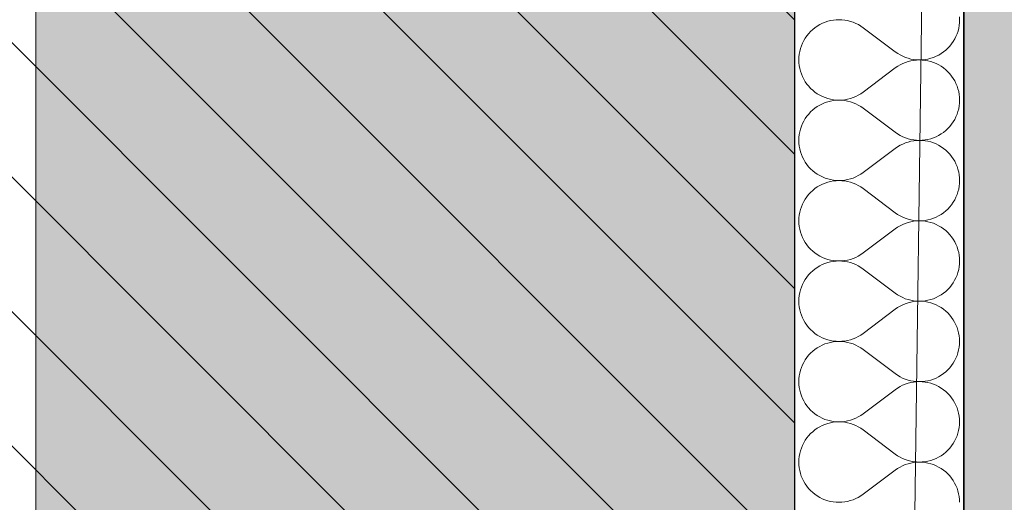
# Model space of a CAD drawing. Header units: millimetres. Extents: x -40276 to 214973, y -147941 to 35228.
# Tile 179 of 256: x -1057 to -124, y 3238 to 3695. Entities that reach past the tile are written whole.
import ezdxf

# ---------------------------------------------------------------- set-up
doc = ezdxf.new("R2010")
doc.units = ezdxf.units.MM
doc.header["$MEASUREMENT"] = 0
doc.linetypes.add('Wipeout_Contour', pattern=[1000, 0, -1000])
for name, color, linetype in [('1._POHLED ZÁPADNÍ_2_0_plochy', 7, 'Continuous'), ('1._POHLED ZÁPADNÍ_2_2D prvky - obecné', 7, 'Continuous'), ('1._POHLED ZÁPADNÍ_2_akustické prvky', 7, 'Continuous'), ('1._POHLED ZÁPADNÍ_2_BT_ortho', 7, 'Continuous'), ('1._POHLED ZÁPADNÍ_2_Nové_Konstrukce - nosné', 7, 'Continuous'), ('1._POHLED ZÁPADNÍ_2_Nové_Výplně – Řezové', 7, 'Continuous'), ('1._POHLED ZÁPADNÍ_2_Situace - terén', 7, 'Continuous')]:
    doc.layers.add(name, color=color, linetype=linetype)

# ---------------------------------------------------------------- blocks, each defined once
blk = doc.blocks.new('*X13', base_point=(-42174.69, -26223.67))
at = {"layer": '1._POHLED ZÁPADNÍ_2_Nové_Výplně – Řezové', "color": 21, "linetype": 'Continuous', "lineweight": 20, "true_color": 0xffaaaa}
for p, q in [((-165.99, 3695.26), (-166.08, 3697.98)), ((-303.09, 3687.69), (-305.21, 3685.98)), ((-300.86, 3689.24), (-303.09, 3687.69)), ((-298.52, 3690.63), (-300.86, 3689.24)), ((-296.08, 3691.84), (-298.52, 3690.63)), ((-293.57, 3692.88), (-296.08, 3691.84)), ((-290.99, 3693.74), (-293.57, 3692.88)), ((-288.35, 3694.41), (-290.99, 3693.74)), ((-285.67, 3694.89), (-288.35, 3694.41)), ((-282.97, 3695.18), (-285.67, 3694.89)), ((-280.25, 3695.28), (-282.97, 3695.18)), ((-277.53, 3695.18), (-280.25, 3695.28)), ((-274.83, 3694.88), (-277.53, 3695.18)), ((-272.15, 3694.4), (-274.83, 3694.88)), ((-269.51, 3693.72), (-272.15, 3694.4)), ((-266.93, 3692.86), (-269.51, 3693.72)), ((-264.42, 3691.82), (-266.93, 3692.86)), ((-261.99, 3690.6), (-264.42, 3691.82)), ((-259.65, 3689.21), (-261.99, 3690.6)), ((-257.42, 3687.66), (-259.65, 3689.21)), ((-226.94, 3664.79), (-257.42, 3687.66)), ((-167.53, 3684.52), (-166.86, 3687.16)), ((-166.86, 3687.16), (-166.38, 3689.84)), ((-166.38, 3689.84), (-166.09, 3692.54)), ((-166.09, 3692.54), (-165.99, 3695.26)), ((-312.32, 3677.79), (-313.71, 3675.45)), ((-310.77, 3680.02), (-312.32, 3677.79)), ((-309.06, 3682.14), (-310.77, 3680.02)), ((-307.2, 3684.13), (-309.06, 3682.14)), ((-305.21, 3685.98), (-307.2, 3684.13)), ((-172.04, 3674.66), (-170.65, 3677)), ((-170.65, 3677), (-169.44, 3679.43)), ((-169.44, 3679.43), (-168.39, 3681.94)), ((-168.39, 3681.94), (-167.53, 3684.52)), ((-316.83, 3667.92), (-317.5, 3665.29)), ((-315.97, 3670.51), (-316.83, 3667.92)), ((-314.93, 3673.02), (-315.97, 3670.51)), ((-313.71, 3675.45), (-314.93, 3673.02)), ((-179.15, 3666.46), (-177.16, 3668.32)), ((-177.16, 3668.32), (-175.3, 3670.31)), ((-175.3, 3670.31), (-173.6, 3672.42)), ((-173.6, 3672.42), (-172.04, 3674.66)), ((-318.28, 3659.91), (-318.37, 3657.19)), ((-317.99, 3662.61), (-318.28, 3659.91)), ((-317.5, 3665.29), (-317.99, 3662.61)), ((-226.94, 3664.79), (-224.71, 3663.24)), ((-224.71, 3663.24), (-222.37, 3661.85)), ((-222.37, 3661.85), (-219.94, 3660.63)), ((-219.94, 3660.63), (-217.43, 3659.59)), ((-217.43, 3659.59), (-214.85, 3658.72)), ((-214.85, 3658.72), (-212.21, 3658.05)), ((-196.01, 3658.04), (-193.37, 3658.71)), ((-193.37, 3658.71), (-190.79, 3659.56)), ((-190.79, 3659.56), (-188.28, 3660.6)), ((-188.28, 3660.6), (-185.85, 3661.82)), ((-185.85, 3661.82), (-183.5, 3663.21)), ((-183.5, 3663.21), (-181.27, 3664.76)), ((-181.27, 3664.76), (-179.15, 3666.46)), ((-318.37, 3657.19), (-318.28, 3654.47)), ((-318.28, 3654.47), (-317.99, 3651.76)), ((-317.99, 3651.76), (-317.5, 3649.09)), ((-317.5, 3649.09), (-316.83, 3646.45)), ((-226.95, 3649.56), (-257.43, 3626.7)), ((-224.71, 3651.11), (-226.95, 3649.56)), ((-222.37, 3652.5), (-224.71, 3651.11)), ((-219.94, 3653.72), (-222.37, 3652.5)), ((-217.43, 3654.76), (-219.94, 3653.72)), ((-214.85, 3655.62), (-217.43, 3654.76)), ((-212.21, 3656.3), (-214.85, 3655.62)), ((-212.21, 3658.05), (-209.54, 3657.56)), ((-209.54, 3656.78), (-212.21, 3656.3)), ((-209.54, 3657.56), (-206.83, 3657.27)), ((-206.83, 3657.07), (-209.54, 3656.78)), ((-206.83, 3657.27), (-204.11, 3657.17)), ((-204.11, 3657.17), (-206.83, 3657.07)), ((-204.11, 3657.17), (-201.39, 3657.27)), ((-201.39, 3657.08), (-204.11, 3657.17)), ((-201.39, 3657.27), (-198.69, 3657.56)), ((-198.69, 3656.79), (-201.39, 3657.08)), ((-198.69, 3657.56), (-196.01, 3658.04)), ((-196.01, 3656.3), (-198.69, 3656.79)), ((-193.38, 3655.63), (-196.01, 3656.3)), ((-190.79, 3654.77), (-193.38, 3655.63)), ((-188.28, 3653.73), (-190.79, 3654.77)), ((-185.85, 3652.52), (-188.28, 3653.73)), ((-183.51, 3651.13), (-185.85, 3652.52)), ((-181.27, 3649.58), (-183.51, 3651.13)), ((-179.15, 3647.87), (-181.27, 3649.58)), ((-316.83, 3646.45), (-315.97, 3643.87)), ((-315.97, 3643.87), (-314.93, 3641.36)), ((-314.93, 3641.36), (-313.71, 3638.92)), ((-177.16, 3646.02), (-179.15, 3647.87)), ((-175.31, 3644.03), (-177.16, 3646.02)), ((-173.6, 3641.91), (-175.31, 3644.03)), ((-172.05, 3639.67), (-173.6, 3641.91)), ((-170.66, 3637.34), (-172.05, 3639.67)), ((-313.71, 3638.92), (-312.32, 3636.58)), ((-312.32, 3636.58), (-310.77, 3634.35)), ((-310.77, 3634.35), (-309.07, 3632.23)), ((-309.07, 3632.23), (-307.21, 3630.24)), ((-169.44, 3634.9), (-170.66, 3637.34)), ((-168.4, 3632.39), (-169.44, 3634.9)), ((-167.54, 3629.81), (-168.4, 3632.39)), ((-307.21, 3630.24), (-305.22, 3628.39)), ((-305.22, 3628.39), (-303.1, 3626.68)), ((-303.1, 3626.68), (-300.87, 3625.13)), ((-300.87, 3625.13), (-298.53, 3623.74)), ((-298.53, 3623.74), (-296.09, 3622.52)), ((-296.09, 3622.52), (-293.58, 3621.48)), ((-293.58, 3621.48), (-291, 3620.63)), ((-269.52, 3620.64), (-266.94, 3621.5)), ((-266.94, 3621.5), (-264.43, 3622.54)), ((-264.43, 3622.54), (-262, 3623.76)), ((-262, 3623.76), (-259.66, 3625.15)), ((-259.66, 3625.15), (-257.43, 3626.7)), ((-166.87, 3627.17), (-167.54, 3629.81)), ((-166.39, 3624.49), (-166.87, 3627.17)), ((-166.1, 3621.79), (-166.39, 3624.49)), ((-166, 3619.07), (-166.1, 3621.79)), ((-300.87, 3613.05), (-303.1, 3611.5)), ((-298.53, 3614.44), (-300.87, 3613.05)), ((-296.09, 3615.65), (-298.53, 3614.44)), ((-293.58, 3616.69), (-296.09, 3615.65)), ((-291, 3617.55), (-293.58, 3616.69)), ((-291, 3620.63), (-288.36, 3619.95)), ((-288.36, 3618.22), (-291, 3617.55)), ((-288.36, 3619.95), (-285.68, 3619.47)), ((-285.68, 3618.7), (-288.36, 3618.22)), ((-285.68, 3619.47), (-282.98, 3619.18)), ((-282.98, 3618.99), (-285.68, 3618.7)), ((-282.98, 3619.18), (-280.26, 3619.09)), ((-280.26, 3619.09), (-282.98, 3618.99)), ((-280.26, 3619.09), (-277.54, 3619.19)), ((-277.54, 3618.99), (-280.26, 3619.09)), ((-277.54, 3619.19), (-274.84, 3619.48)), ((-274.84, 3618.69), (-277.54, 3618.99)), ((-274.84, 3619.48), (-272.16, 3619.96)), ((-272.16, 3618.21), (-274.84, 3618.69)), ((-272.16, 3619.96), (-269.52, 3620.64)), ((-269.52, 3617.53), (-272.16, 3618.21)), ((-266.94, 3616.67), (-269.52, 3617.53)), ((-264.43, 3615.63), (-266.94, 3616.67)), ((-262, 3614.41), (-264.43, 3615.63)), ((-259.66, 3613.02), (-262, 3614.41)), ((-257.43, 3611.46), (-259.66, 3613.02)), ((-166.87, 3610.97), (-166.39, 3613.65)), ((-166.39, 3613.65), (-166.1, 3616.35)), ((-166.1, 3616.35), (-166, 3619.07)), ((-310.78, 3603.83), (-312.33, 3601.6)), ((-309.07, 3605.95), (-310.78, 3603.83)), ((-307.21, 3607.94), (-309.07, 3605.95)), ((-305.22, 3609.79), (-307.21, 3607.94)), ((-303.1, 3611.5), (-305.22, 3609.79)), ((-226.96, 3588.6), (-257.43, 3611.46)), ((-170.66, 3600.81), (-169.45, 3603.24)), ((-169.45, 3603.24), (-168.4, 3605.75)), ((-168.4, 3605.75), (-167.54, 3608.33)), ((-167.54, 3608.33), (-166.87, 3610.97)), ((-315.98, 3594.31), (-316.84, 3591.73)), ((-314.94, 3596.83), (-315.98, 3594.31)), ((-313.72, 3599.26), (-314.94, 3596.83)), ((-312.33, 3601.6), (-313.72, 3599.26)), ((-177.17, 3592.13), (-175.31, 3594.12)), ((-175.31, 3594.12), (-173.61, 3596.23)), ((-173.61, 3596.23), (-172.05, 3598.47)), ((-172.05, 3598.47), (-170.66, 3600.81)), ((-318.29, 3583.72), (-318.38, 3581)), ((-318, 3586.42), (-318.29, 3583.72)), ((-317.51, 3589.1), (-318, 3586.42)), ((-316.84, 3591.73), (-317.51, 3589.1)), ((-226.96, 3588.6), (-224.72, 3587.05)), ((-224.72, 3587.05), (-222.38, 3585.66)), ((-222.38, 3585.66), (-219.95, 3584.44)), ((-219.95, 3584.44), (-217.44, 3583.4)), ((-190.8, 3583.37), (-188.29, 3584.41)), ((-188.29, 3584.41), (-185.86, 3585.63)), ((-185.86, 3585.63), (-183.52, 3587.02)), ((-183.52, 3587.02), (-181.28, 3588.57)), ((-181.28, 3588.57), (-179.16, 3590.27)), ((-179.16, 3590.27), (-177.17, 3592.13)), ((-318.38, 3581), (-318.29, 3578.28)), ((-318.29, 3578.28), (-318, 3575.57)), ((-318, 3575.57), (-317.51, 3572.9)), ((-224.72, 3574.92), (-226.96, 3573.37)), ((-222.39, 3576.31), (-224.72, 3574.92)), ((-219.95, 3577.53), (-222.39, 3576.31)), ((-217.44, 3578.57), (-219.95, 3577.53)), ((-217.44, 3583.4), (-214.86, 3582.53)), ((-214.86, 3579.43), (-217.44, 3578.57)), ((-214.86, 3582.53), (-212.22, 3581.86)), ((-212.22, 3580.11), (-214.86, 3579.43)), ((-212.22, 3581.86), (-209.55, 3581.37)), ((-209.55, 3580.59), (-212.22, 3580.11)), ((-209.55, 3581.37), (-206.84, 3581.08)), ((-206.84, 3580.88), (-209.55, 3580.59)), ((-206.84, 3581.08), (-204.12, 3580.98)), ((-204.12, 3580.98), (-206.84, 3580.88)), ((-204.12, 3580.98), (-201.4, 3581.08)), ((-201.4, 3580.89), (-204.12, 3580.98)), ((-201.4, 3581.08), (-198.7, 3581.36)), ((-198.7, 3580.6), (-201.4, 3580.89)), ((-198.7, 3581.36), (-196.02, 3581.85)), ((-196.02, 3580.11), (-198.7, 3580.6)), ((-196.02, 3581.85), (-193.39, 3582.52)), ((-193.39, 3579.44), (-196.02, 3580.11)), ((-193.39, 3582.52), (-190.8, 3583.37)), ((-190.8, 3578.58), (-193.39, 3579.44)), ((-188.29, 3577.54), (-190.8, 3578.58)), ((-185.86, 3576.33), (-188.29, 3577.54)), ((-183.52, 3574.94), (-185.86, 3576.33)), ((-181.28, 3573.39), (-183.52, 3574.94)), ((-317.51, 3572.9), (-316.84, 3570.26)), ((-316.84, 3570.26), (-315.98, 3567.68)), ((-315.98, 3567.68), (-314.94, 3565.17)), ((-314.94, 3565.17), (-313.72, 3562.73)), ((-226.96, 3573.37), (-257.44, 3550.51)), ((-179.16, 3571.68), (-181.28, 3573.39)), ((-177.17, 3569.83), (-179.16, 3571.68)), ((-175.32, 3567.84), (-177.17, 3569.83)), ((-173.61, 3565.72), (-175.32, 3567.84)), ((-172.06, 3563.48), (-173.61, 3565.72)), ((-313.72, 3562.73), (-312.34, 3560.39)), ((-312.34, 3560.39), (-310.78, 3558.16)), ((-310.78, 3558.16), (-309.08, 3556.04)), ((-309.08, 3556.04), (-307.22, 3554.05)), ((-170.67, 3561.14), (-172.06, 3563.48)), ((-169.45, 3558.71), (-170.67, 3561.14)), ((-168.41, 3556.2), (-169.45, 3558.71)), ((-167.55, 3553.62), (-168.41, 3556.2)), ((-307.22, 3554.05), (-305.23, 3552.2)), ((-305.23, 3552.2), (-303.11, 3550.49)), ((-303.11, 3550.49), (-300.88, 3548.94)), ((-300.88, 3548.94), (-298.54, 3547.55)), ((-298.54, 3547.55), (-296.1, 3546.33)), ((-296.1, 3546.33), (-293.59, 3545.29)), ((-266.95, 3545.31), (-264.44, 3546.35)), ((-264.44, 3546.35), (-262.01, 3547.57)), ((-262.01, 3547.57), (-259.67, 3548.96)), ((-259.67, 3548.96), (-257.44, 3550.51)), ((-166.88, 3550.98), (-167.55, 3553.62)), ((-166.4, 3548.3), (-166.88, 3550.98)), ((-166.11, 3545.6), (-166.4, 3548.3)), ((-298.54, 3538.25), (-300.88, 3536.86)), ((-296.1, 3539.46), (-298.54, 3538.25)), ((-293.59, 3540.5), (-296.1, 3539.46)), ((-293.59, 3545.29), (-291.01, 3544.44)), ((-291.01, 3541.36), (-293.59, 3540.5)), ((-291.01, 3544.44), (-288.37, 3543.76)), ((-288.37, 3542.03), (-291.01, 3541.36)), ((-288.37, 3543.76), (-285.69, 3543.28)), ((-285.69, 3542.51), (-288.37, 3542.03)), ((-285.69, 3543.28), (-282.99, 3542.99)), ((-282.99, 3542.8), (-285.69, 3542.51)), ((-282.99, 3542.99), (-280.27, 3542.9)), ((-280.27, 3542.9), (-282.99, 3542.8)), ((-280.27, 3542.9), (-277.55, 3542.99)), ((-277.55, 3542.8), (-280.27, 3542.9)), ((-277.55, 3542.99), (-274.85, 3543.29)), ((-274.85, 3542.5), (-277.55, 3542.8)), ((-274.85, 3543.29), (-272.17, 3543.77)), ((-272.17, 3542.02), (-274.85, 3542.5)), ((-272.17, 3543.77), (-269.53, 3544.45)), ((-269.53, 3541.34), (-272.17, 3542.02)), ((-269.53, 3544.45), (-266.95, 3545.31)), ((-266.95, 3540.48), (-269.53, 3541.34)), ((-264.44, 3539.44), (-266.95, 3540.48)), ((-262.01, 3538.22), (-264.44, 3539.44)), ((-259.67, 3536.83), (-262.01, 3538.22)), ((-166.88, 3534.78), (-166.4, 3537.46)), ((-166.4, 3537.46), (-166.11, 3540.16)), ((-166.01, 3542.88), (-166.11, 3545.6)), ((-166.11, 3540.16), (-166.01, 3542.88)), ((-309.08, 3529.76), (-310.79, 3527.64)), ((-307.23, 3531.75), (-309.08, 3529.76)), ((-305.23, 3533.6), (-307.23, 3531.75)), ((-303.11, 3535.31), (-305.23, 3533.6)), ((-300.88, 3536.86), (-303.11, 3535.31)), ((-257.44, 3535.27), (-259.67, 3536.83)), ((-226.97, 3512.41), (-257.44, 3535.27)), ((-169.46, 3527.05), (-168.41, 3529.56)), ((-168.41, 3529.56), (-167.56, 3532.14)), ((-167.56, 3532.14), (-166.88, 3534.78)), ((-314.95, 3520.64), (-315.99, 3518.12)), ((-313.73, 3523.07), (-314.95, 3520.64)), ((-312.34, 3525.41), (-313.73, 3523.07)), ((-310.79, 3527.64), (-312.34, 3525.41)), ((-175.32, 3517.93), (-173.62, 3520.04)), ((-173.62, 3520.04), (-172.06, 3522.28)), ((-172.06, 3522.28), (-170.68, 3524.62)), ((-170.68, 3524.62), (-169.46, 3527.05)), ((-318.01, 3510.23), (-318.3, 3507.53)), ((-317.52, 3512.91), (-318.01, 3510.23)), ((-316.85, 3515.54), (-317.52, 3512.91)), ((-315.99, 3518.12), (-316.85, 3515.54)), ((-226.97, 3512.41), (-224.73, 3510.86)), ((-224.73, 3510.86), (-222.39, 3509.47)), ((-222.39, 3509.47), (-219.96, 3508.25)), ((-188.3, 3508.22), (-185.87, 3509.44)), ((-185.87, 3509.44), (-183.53, 3510.83)), ((-183.53, 3510.83), (-181.29, 3512.38)), ((-181.29, 3512.38), (-179.17, 3514.08)), ((-179.17, 3514.08), (-177.18, 3515.94)), ((-177.18, 3515.94), (-175.32, 3517.93)), ((-318.3, 3507.53), (-318.4, 3504.81)), ((-318.4, 3504.81), (-318.3, 3502.09)), ((-318.3, 3502.09), (-318.01, 3499.38)), ((-222.4, 3500.12), (-224.73, 3498.73)), ((-219.96, 3501.34), (-222.4, 3500.12)), ((-219.96, 3508.25), (-217.45, 3507.2)), ((-217.45, 3502.38), (-219.96, 3501.34)), ((-217.45, 3507.2), (-214.87, 3506.34)), ((-214.87, 3503.24), (-217.45, 3502.38)), ((-214.87, 3506.34), (-212.23, 3505.67)), ((-212.23, 3503.92), (-214.87, 3503.24)), ((-212.23, 3505.67), (-209.56, 3505.18)), ((-209.56, 3504.4), (-212.23, 3503.92)), ((-209.56, 3505.18), (-206.85, 3504.89)), ((-206.85, 3504.69), (-209.56, 3504.4)), ((-206.85, 3504.89), (-204.13, 3504.79)), ((-204.13, 3504.79), (-206.85, 3504.69)), ((-204.13, 3504.79), (-201.42, 3504.89)), ((-201.42, 3504.69), (-204.13, 3504.79)), ((-201.42, 3504.89), (-198.71, 3505.17)), ((-198.71, 3504.41), (-201.42, 3504.69)), ((-198.71, 3505.17), (-196.03, 3505.66)), ((-196.03, 3503.92), (-198.71, 3504.41)), ((-196.03, 3505.66), (-193.4, 3506.33)), ((-193.4, 3503.25), (-196.03, 3503.92)), ((-193.4, 3506.33), (-190.81, 3507.18)), ((-190.81, 3502.39), (-193.4, 3503.25)), ((-190.81, 3507.18), (-188.3, 3508.22)), ((-188.3, 3501.35), (-190.81, 3502.39)), ((-185.87, 3500.14), (-188.3, 3501.35)), ((-183.53, 3498.75), (-185.87, 3500.14)), ((-318.01, 3499.38), (-317.53, 3496.71)), ((-317.53, 3496.71), (-316.85, 3494.07)), ((-316.85, 3494.07), (-315.99, 3491.49)), ((-315.99, 3491.49), (-314.95, 3488.97)), ((-226.97, 3497.17), (-257.45, 3474.32)), ((-224.73, 3498.73), (-226.97, 3497.17)), ((-181.29, 3497.2), (-183.53, 3498.75)), ((-179.17, 3495.49), (-181.29, 3497.2)), ((-177.18, 3493.64), (-179.17, 3495.49)), ((-175.33, 3491.65), (-177.18, 3493.64)), ((-173.62, 3489.53), (-175.33, 3491.65)), ((-314.95, 3488.97), (-313.73, 3486.54)), ((-313.73, 3486.54), (-312.35, 3484.2)), ((-312.35, 3484.2), (-310.79, 3481.97)), ((-310.79, 3481.97), (-309.09, 3479.85)), ((-172.07, 3487.29), (-173.62, 3489.53)), ((-170.68, 3484.95), (-172.07, 3487.29)), ((-169.46, 3482.52), (-170.68, 3484.95)), ((-168.42, 3480.01), (-169.46, 3482.52)), ((-309.09, 3479.85), (-307.23, 3477.86)), ((-307.23, 3477.86), (-305.24, 3476.01)), ((-305.24, 3476.01), (-303.12, 3474.3)), ((-303.12, 3474.3), (-300.89, 3472.75)), ((-300.89, 3472.75), (-298.55, 3471.36)), ((-262.02, 3471.38), (-259.68, 3472.77)), ((-259.68, 3472.77), (-257.45, 3474.32)), ((-167.56, 3477.43), (-168.42, 3480.01)), ((-166.89, 3474.79), (-167.56, 3477.43)), ((-166.41, 3472.11), (-166.89, 3474.79)), ((-166.12, 3469.41), (-166.41, 3472.11)), ((-298.55, 3471.36), (-296.11, 3470.14)), ((-296.12, 3463.27), (-298.55, 3462.06)), ((-293.6, 3464.31), (-296.12, 3463.27)), ((-296.11, 3470.14), (-293.6, 3469.1)), ((-293.6, 3469.1), (-291.02, 3468.24)), ((-291.02, 3465.17), (-293.6, 3464.31)), ((-291.02, 3468.24), (-288.38, 3467.57)), ((-288.38, 3465.84), (-291.02, 3465.17)), ((-288.38, 3467.57), (-285.71, 3467.09)), ((-285.71, 3466.32), (-288.38, 3465.84)), ((-285.71, 3467.09), (-283, 3466.8)), ((-283, 3466.61), (-285.71, 3466.32)), ((-283, 3466.8), (-280.28, 3466.71)), ((-280.28, 3466.71), (-283, 3466.61)), ((-280.28, 3466.71), (-277.56, 3466.8)), ((-277.56, 3466.61), (-280.28, 3466.71)), ((-277.56, 3466.8), (-274.86, 3467.1)), ((-274.86, 3466.31), (-277.56, 3466.61)), ((-274.86, 3467.1), (-272.18, 3467.58)), ((-272.18, 3465.83), (-274.86, 3466.31)), ((-272.18, 3467.58), (-269.55, 3468.26)), ((-269.55, 3465.15), (-272.18, 3465.83)), ((-269.55, 3468.26), (-266.96, 3469.12)), ((-266.96, 3464.29), (-269.55, 3465.15)), ((-266.96, 3469.12), (-264.45, 3470.16)), ((-264.45, 3463.25), (-266.96, 3464.29)), ((-264.45, 3470.16), (-262.02, 3471.38)), ((-262.02, 3462.03), (-264.45, 3463.25)), ((-166.41, 3461.27), (-166.12, 3463.97)), ((-166.02, 3466.69), (-166.12, 3469.41)), ((-166.12, 3463.97), (-166.02, 3466.69)), ((-309.09, 3453.57), (-310.8, 3451.45)), ((-307.24, 3455.56), (-309.09, 3453.57)), ((-305.24, 3457.41), (-307.24, 3455.56)), ((-303.12, 3459.12), (-305.24, 3457.41)), ((-300.89, 3460.67), (-303.12, 3459.12)), ((-298.55, 3462.06), (-300.89, 3460.67)), ((-259.68, 3460.64), (-262.02, 3462.03)), ((-257.45, 3459.08), (-259.68, 3460.64)), ((-226.98, 3436.22), (-257.45, 3459.08)), ((-169.47, 3450.86), (-168.43, 3453.37)), ((-168.43, 3453.37), (-167.57, 3455.95)), ((-167.57, 3455.95), (-166.89, 3458.59)), ((-166.89, 3458.59), (-166.41, 3461.27)), ((-314.96, 3444.45), (-316, 3441.93)), ((-313.74, 3446.88), (-314.96, 3444.45)), ((-312.35, 3449.22), (-313.74, 3446.88)), ((-310.8, 3451.45), (-312.35, 3449.22)), ((-175.34, 3441.74), (-173.63, 3443.85)), ((-173.63, 3443.85), (-172.08, 3446.09)), ((-172.08, 3446.09), (-170.69, 3448.43)), ((-170.69, 3448.43), (-169.47, 3450.86)), ((-317.53, 3436.72), (-318.02, 3434.04)), ((-316.86, 3439.35), (-317.53, 3436.72)), ((-316, 3441.93), (-316.86, 3439.35)), ((-226.98, 3436.22), (-224.74, 3434.67)), ((-224.74, 3434.67), (-222.41, 3433.28)), ((-185.88, 3433.25), (-183.54, 3434.64)), ((-183.54, 3434.64), (-181.3, 3436.19)), ((-181.3, 3436.19), (-179.18, 3437.89)), ((-179.18, 3437.89), (-177.19, 3439.75)), ((-177.19, 3439.75), (-175.34, 3441.74)), ((-318.31, 3431.33), (-318.41, 3428.62)), ((-318.41, 3428.62), (-318.31, 3425.9)), ((-318.02, 3434.04), (-318.31, 3431.33)), ((-318.31, 3425.9), (-318.02, 3423.19)), ((-222.41, 3433.28), (-219.97, 3432.06)), ((-219.97, 3425.15), (-222.41, 3423.93)), ((-219.97, 3432.06), (-217.46, 3431.01)), ((-217.46, 3426.19), (-219.97, 3425.15)), ((-217.46, 3431.01), (-214.88, 3430.15)), ((-214.88, 3427.05), (-217.46, 3426.19)), ((-214.88, 3430.15), (-212.25, 3429.48)), ((-212.25, 3427.72), (-214.88, 3427.05)), ((-212.25, 3429.48), (-209.57, 3428.99)), ((-209.57, 3428.21), (-212.25, 3427.72)), ((-209.57, 3428.99), (-206.86, 3428.7)), ((-206.86, 3428.5), (-209.57, 3428.21)), ((-206.86, 3428.7), (-204.14, 3428.6)), ((-204.14, 3428.6), (-206.86, 3428.5)), ((-204.14, 3428.6), (-201.43, 3428.69)), ((-201.43, 3428.5), (-204.14, 3428.6)), ((-201.43, 3428.69), (-198.72, 3428.98)), ((-198.72, 3428.21), (-201.43, 3428.5)), ((-198.72, 3428.98), (-196.04, 3429.46)), ((-196.04, 3427.73), (-198.72, 3428.21)), ((-196.04, 3429.46), (-193.41, 3430.14)), ((-193.41, 3427.06), (-196.04, 3427.73)), ((-193.41, 3430.14), (-190.82, 3430.99)), ((-190.83, 3426.2), (-193.41, 3427.06)), ((-188.31, 3425.16), (-190.83, 3426.2)), ((-190.82, 3430.99), (-188.31, 3432.03)), ((-188.31, 3432.03), (-185.88, 3433.25)), ((-185.88, 3423.95), (-188.31, 3425.16)), ((-318.02, 3423.19), (-317.54, 3420.51)), ((-317.54, 3420.51), (-316.86, 3417.88)), ((-316.86, 3417.88), (-316, 3415.3)), ((-226.98, 3420.98), (-257.46, 3398.13)), ((-224.75, 3422.54), (-226.98, 3420.98)), ((-222.41, 3423.93), (-224.75, 3422.54)), ((-183.54, 3422.56), (-185.88, 3423.95)), ((-181.3, 3421.01), (-183.54, 3422.56)), ((-179.18, 3419.3), (-181.3, 3421.01)), ((-177.19, 3417.45), (-179.18, 3419.3)), ((-175.34, 3415.46), (-177.19, 3417.45)), ((-316, 3415.3), (-314.96, 3412.78)), ((-314.96, 3412.78), (-313.75, 3410.35)), ((-313.75, 3410.35), (-312.36, 3408.01)), ((-312.36, 3408.01), (-310.8, 3405.78)), ((-173.63, 3413.34), (-175.34, 3415.46)), ((-172.08, 3411.1), (-173.63, 3413.34)), ((-170.69, 3408.76), (-172.08, 3411.1)), ((-169.47, 3406.33), (-170.69, 3408.76)), ((-168.43, 3403.82), (-169.47, 3406.33)), ((-310.8, 3405.78), (-309.1, 3403.66)), ((-309.1, 3403.66), (-307.24, 3401.67)), ((-307.24, 3401.67), (-305.25, 3399.81)), ((-305.25, 3399.81), (-303.13, 3398.11)), ((-303.13, 3398.11), (-300.9, 3396.56)), ((-259.69, 3396.58), (-257.46, 3398.13)), ((-167.57, 3401.24), (-168.43, 3403.82)), ((-166.9, 3398.6), (-167.57, 3401.24)), ((-166.42, 3395.92), (-166.9, 3398.6)), ((-300.9, 3396.56), (-298.56, 3395.17)), ((-298.56, 3395.17), (-296.12, 3393.95)), ((-293.61, 3388.12), (-296.13, 3387.08)), ((-296.12, 3393.95), (-293.61, 3392.91)), ((-293.61, 3392.91), (-291.03, 3392.05)), ((-291.03, 3388.98), (-293.61, 3388.12)), ((-291.03, 3392.05), (-288.39, 3391.38)), ((-288.39, 3389.65), (-291.03, 3388.98)), ((-288.39, 3391.38), (-285.72, 3390.9)), ((-285.72, 3390.13), (-288.39, 3389.65)), ((-285.72, 3390.9), (-283.01, 3390.61)), ((-283.01, 3390.42), (-285.72, 3390.13)), ((-283.01, 3390.61), (-280.29, 3390.52)), ((-280.29, 3390.52), (-283.01, 3390.42)), ((-280.29, 3390.52), (-277.57, 3390.61)), ((-277.57, 3390.42), (-280.29, 3390.52)), ((-277.57, 3390.61), (-274.87, 3390.91)), ((-274.87, 3390.12), (-277.57, 3390.42)), ((-274.87, 3390.91), (-272.19, 3391.39)), ((-272.19, 3389.64), (-274.87, 3390.12)), ((-272.19, 3391.39), (-269.56, 3392.07)), ((-269.56, 3388.96), (-272.19, 3389.64)), ((-269.56, 3392.07), (-266.97, 3392.93)), ((-266.98, 3388.1), (-269.56, 3388.96)), ((-264.46, 3387.06), (-266.98, 3388.1)), ((-266.97, 3392.93), (-264.46, 3393.97)), ((-264.46, 3393.97), (-262.03, 3395.19)), ((-262.03, 3395.19), (-259.69, 3396.58)), ((-166.13, 3393.22), (-166.42, 3395.92)), ((-166.42, 3385.08), (-166.13, 3387.78)), ((-166.03, 3390.5), (-166.13, 3393.22)), ((-166.13, 3387.78), (-166.03, 3390.5)), ((-307.25, 3379.37), (-309.1, 3377.38)), ((-305.25, 3381.22), (-307.25, 3379.37)), ((-303.14, 3382.93), (-305.25, 3381.22)), ((-300.9, 3384.48), (-303.14, 3382.93)), ((-298.56, 3385.87), (-300.9, 3384.48)), ((-296.13, 3387.08), (-298.56, 3385.87)), ((-262.03, 3385.84), (-264.46, 3387.06)), ((-259.69, 3384.45), (-262.03, 3385.84)), ((-257.46, 3382.89), (-259.69, 3384.45)), ((-226.99, 3360.03), (-257.46, 3382.89)), ((-168.44, 3377.18), (-167.58, 3379.76)), ((-167.58, 3379.76), (-166.9, 3382.4)), ((-166.9, 3382.4), (-166.42, 3385.08)), ((-313.75, 3370.69), (-314.97, 3368.26)), ((-312.36, 3373.03), (-313.75, 3370.69)), ((-310.81, 3375.26), (-312.36, 3373.03)), ((-309.1, 3377.38), (-310.81, 3375.26)), ((-173.64, 3367.66), (-172.09, 3369.9)), ((-172.09, 3369.9), (-170.7, 3372.24)), ((-170.7, 3372.24), (-169.48, 3374.67)), ((-169.48, 3374.67), (-168.44, 3377.18)), ((-317.54, 3360.53), (-318.03, 3357.85)), ((-316.87, 3363.16), (-317.54, 3360.53)), ((-316.01, 3365.74), (-316.87, 3363.16)), ((-314.97, 3368.26), (-316.01, 3365.74)), ((-226.99, 3360.03), (-224.75, 3358.48)), ((-183.55, 3358.45), (-181.31, 3360)), ((-181.31, 3360), (-179.19, 3361.7)), ((-179.19, 3361.7), (-177.2, 3363.55)), ((-177.2, 3363.55), (-175.35, 3365.55)), ((-175.35, 3365.55), (-173.64, 3367.66)), ((-318.32, 3355.14), (-318.42, 3352.43)), ((-318.42, 3352.43), (-318.32, 3349.71)), ((-318.03, 3357.85), (-318.32, 3355.14)), ((-224.75, 3358.48), (-222.42, 3357.09)), ((-222.42, 3357.09), (-219.98, 3355.87)), ((-219.98, 3355.87), (-217.47, 3354.82)), ((-217.47, 3354.82), (-214.89, 3353.96)), ((-214.89, 3350.86), (-217.47, 3350)), ((-214.89, 3353.96), (-212.26, 3353.29)), ((-212.26, 3351.53), (-214.89, 3350.86)), ((-212.26, 3353.29), (-209.58, 3352.8)), ((-209.58, 3352.02), (-212.26, 3351.53)), ((-209.58, 3352.8), (-206.87, 3352.51)), ((-206.87, 3352.31), (-209.58, 3352.02)), ((-206.87, 3352.51), (-204.16, 3352.41)), ((-204.16, 3352.41), (-206.87, 3352.31)), ((-204.16, 3352.41), (-201.44, 3352.5)), ((-201.44, 3352.31), (-204.16, 3352.41)), ((-201.44, 3352.5), (-198.73, 3352.79)), ((-198.73, 3352.02), (-201.44, 3352.31)), ((-198.73, 3352.79), (-196.05, 3353.27)), ((-196.05, 3351.54), (-198.73, 3352.02)), ((-196.05, 3353.27), (-193.42, 3353.95)), ((-193.42, 3350.87), (-196.05, 3351.54)), ((-193.42, 3353.95), (-190.84, 3354.8)), ((-190.84, 3350.01), (-193.42, 3350.87)), ((-190.84, 3354.8), (-188.32, 3355.84)), ((-188.32, 3355.84), (-185.89, 3357.06)), ((-185.89, 3357.06), (-183.55, 3358.45)), ((-318.32, 3349.71), (-318.03, 3347)), ((-318.03, 3347), (-317.55, 3344.32)), ((-317.55, 3344.32), (-316.87, 3341.69)), ((-316.87, 3341.69), (-316.01, 3339.11)), ((-226.99, 3344.79), (-257.47, 3321.94)), ((-224.76, 3346.35), (-226.99, 3344.79)), ((-222.42, 3347.74), (-224.76, 3346.35)), ((-219.99, 3348.96), (-222.42, 3347.74)), ((-217.47, 3350), (-219.99, 3348.96)), ((-188.32, 3348.97), (-190.84, 3350.01)), ((-185.89, 3347.76), (-188.32, 3348.97)), ((-183.55, 3346.37), (-185.89, 3347.76)), ((-181.31, 3344.82), (-183.55, 3346.37)), ((-179.2, 3343.11), (-181.31, 3344.82)), ((-177.2, 3341.26), (-179.2, 3343.11)), ((-175.35, 3339.27), (-177.2, 3341.26)), ((-316.01, 3339.11), (-314.97, 3336.59)), ((-314.97, 3336.59), (-313.76, 3334.16)), ((-313.76, 3334.16), (-312.37, 3331.82)), ((-312.37, 3331.82), (-310.82, 3329.59)), ((-173.64, 3337.15), (-175.35, 3339.27)), ((-172.09, 3334.91), (-173.64, 3337.15)), ((-170.7, 3332.57), (-172.09, 3334.91)), ((-169.48, 3330.14), (-170.7, 3332.57)), ((-310.82, 3329.59), (-309.11, 3327.47)), ((-309.11, 3327.47), (-307.25, 3325.48)), ((-307.25, 3325.48), (-305.26, 3323.62)), ((-305.26, 3323.62), (-303.14, 3321.92)), ((-168.44, 3327.63), (-169.48, 3330.14)), ((-167.58, 3325.05), (-168.44, 3327.63)), ((-166.91, 3322.41), (-167.58, 3325.05)), ((-166.43, 3319.73), (-166.91, 3322.41)), ((-303.14, 3321.92), (-300.91, 3320.37)), ((-300.91, 3320.37), (-298.57, 3318.98)), ((-298.57, 3318.98), (-296.14, 3317.76)), ((-296.14, 3317.76), (-293.62, 3316.72)), ((-293.62, 3316.72), (-291.04, 3315.86)), ((-291.04, 3315.86), (-288.4, 3315.19)), ((-288.4, 3313.46), (-291.04, 3312.79)), ((-288.4, 3315.19), (-285.73, 3314.71)), ((-285.73, 3313.94), (-288.4, 3313.46)), ((-285.73, 3314.71), (-283.02, 3314.42)), ((-283.02, 3314.23), (-285.73, 3313.94)), ((-283.02, 3314.42), (-280.3, 3314.32)), ((-280.3, 3314.32), (-283.02, 3314.23)), ((-280.3, 3314.32), (-277.58, 3314.42)), ((-277.58, 3314.23), (-280.3, 3314.32)), ((-277.58, 3314.42), (-274.88, 3314.72)), ((-274.88, 3313.93), (-277.58, 3314.23)), ((-274.88, 3314.72), (-272.2, 3315.2)), ((-272.2, 3313.45), (-274.88, 3313.93)), ((-272.2, 3315.2), (-269.57, 3315.87)), ((-269.57, 3312.77), (-272.2, 3313.45)), ((-269.57, 3315.87), (-266.99, 3316.74)), ((-266.99, 3316.74), (-264.47, 3317.78)), ((-264.47, 3317.78), (-262.04, 3319)), ((-262.04, 3319), (-259.7, 3320.39)), ((-259.7, 3320.39), (-257.47, 3321.94)), ((-166.14, 3317.03), (-166.43, 3319.73)), ((-166.04, 3314.31), (-166.14, 3317.03)), ((-166.14, 3311.59), (-166.04, 3314.31)), ((-305.27, 3305.03), (-307.26, 3303.18)), ((-303.15, 3306.74), (-305.27, 3305.03)), ((-300.91, 3308.29), (-303.15, 3306.74)), ((-298.57, 3309.68), (-300.91, 3308.29)), ((-296.14, 3310.89), (-298.57, 3309.68)), ((-293.62, 3311.93), (-296.14, 3310.89)), ((-291.04, 3312.79), (-293.62, 3311.93)), ((-266.99, 3311.91), (-269.57, 3312.77)), ((-264.47, 3310.87), (-266.99, 3311.91)), ((-262.04, 3309.65), (-264.47, 3310.87)), ((-259.7, 3308.26), (-262.04, 3309.65)), ((-257.47, 3306.7), (-259.7, 3308.26)), ((-227, 3283.84), (-257.47, 3306.7)), ((-167.59, 3303.57), (-166.91, 3306.21)), ((-166.91, 3306.21), (-166.43, 3308.89)), ((-166.43, 3308.89), (-166.14, 3311.59)), ((-313.76, 3294.5), (-314.98, 3292.07)), ((-312.37, 3296.84), (-313.76, 3294.5)), ((-310.82, 3299.07), (-312.37, 3296.84)), ((-309.11, 3301.19), (-310.82, 3299.07)), ((-307.26, 3303.18), (-309.11, 3301.19)), ((-172.1, 3293.71), (-170.71, 3296.05)), ((-170.71, 3296.05), (-169.49, 3298.48)), ((-169.49, 3298.48), (-168.45, 3300.99)), ((-168.45, 3300.99), (-167.59, 3303.57)), ((-316.88, 3286.97), (-317.55, 3284.34)), ((-316.02, 3289.55), (-316.88, 3286.97)), ((-314.98, 3292.07), (-316.02, 3289.55)), ((-181.32, 3283.81), (-179.2, 3285.51)), ((-179.2, 3285.51), (-177.21, 3287.36)), ((-177.21, 3287.36), (-175.36, 3289.35)), ((-175.36, 3289.35), (-173.65, 3291.47)), ((-173.65, 3291.47), (-172.1, 3293.71)), ((-318.33, 3278.95), (-318.43, 3276.23)), ((-318.43, 3276.23), (-318.33, 3273.52)), ((-318.04, 3281.66), (-318.33, 3278.95)), ((-317.55, 3284.34), (-318.04, 3281.66)), ((-227, 3283.84), (-224.76, 3282.29)), ((-224.76, 3282.29), (-222.43, 3280.9)), ((-222.43, 3280.9), (-219.99, 3279.68)), ((-219.99, 3279.68), (-217.48, 3278.63)), ((-217.48, 3278.63), (-214.9, 3277.77)), ((-214.9, 3277.77), (-212.27, 3277.1)), ((-212.27, 3277.1), (-209.59, 3276.61)), ((-209.59, 3275.83), (-212.27, 3275.34)), ((-209.59, 3276.61), (-206.88, 3276.32)), ((-206.88, 3276.12), (-209.59, 3275.83)), ((-206.88, 3276.32), (-204.17, 3276.22)), ((-204.17, 3276.22), (-206.88, 3276.12)), ((-204.17, 3276.22), (-201.45, 3276.31)), ((-201.45, 3276.12), (-204.17, 3276.22)), ((-201.45, 3276.31), (-198.74, 3276.6)), ((-198.74, 3275.83), (-201.45, 3276.12)), ((-198.74, 3276.6), (-196.06, 3277.08)), ((-196.06, 3275.35), (-198.74, 3275.83)), ((-196.06, 3277.08), (-193.43, 3277.76)), ((-193.43, 3277.76), (-190.85, 3278.61)), ((-190.85, 3278.61), (-188.33, 3279.65)), ((-188.33, 3279.65), (-185.9, 3280.87)), ((-185.9, 3280.87), (-183.56, 3282.26)), ((-183.56, 3282.26), (-181.32, 3283.81)), ((-318.33, 3273.52), (-318.04, 3270.81)), ((-318.04, 3270.81), (-317.56, 3268.13)), ((-317.56, 3268.13), (-316.88, 3265.5)), ((-227, 3268.6), (-257.48, 3245.75)), ((-224.77, 3270.16), (-227, 3268.6)), ((-222.43, 3271.55), (-224.77, 3270.16)), ((-220, 3272.77), (-222.43, 3271.55)), ((-217.48, 3273.81), (-220, 3272.77)), ((-214.9, 3274.67), (-217.48, 3273.81)), ((-212.27, 3275.34), (-214.9, 3274.67)), ((-193.43, 3274.68), (-196.06, 3275.35)), ((-190.85, 3273.82), (-193.43, 3274.68)), ((-188.33, 3272.78), (-190.85, 3273.82)), ((-185.9, 3271.56), (-188.33, 3272.78)), ((-183.56, 3270.18), (-185.9, 3271.56)), ((-181.32, 3268.63), (-183.56, 3270.18)), ((-179.21, 3266.92), (-181.32, 3268.63)), ((-177.21, 3265.07), (-179.21, 3266.92)), ((-316.88, 3265.5), (-316.03, 3262.92)), ((-316.03, 3262.92), (-314.98, 3260.4)), ((-314.98, 3260.4), (-313.77, 3257.97)), ((-313.77, 3257.97), (-312.38, 3255.63)), ((-175.36, 3263.08), (-177.21, 3265.07)), ((-173.65, 3260.96), (-175.36, 3263.08)), ((-172.1, 3258.72), (-173.65, 3260.96)), ((-170.71, 3256.38), (-172.1, 3258.72)), ((-312.38, 3255.63), (-310.83, 3253.4)), ((-310.83, 3253.4), (-309.12, 3251.28)), ((-309.12, 3251.28), (-307.26, 3249.29)), ((-307.26, 3249.29), (-305.27, 3247.43)), ((-169.49, 3253.95), (-170.71, 3256.38)), ((-168.45, 3251.44), (-169.49, 3253.95)), ((-167.59, 3248.86), (-168.45, 3251.44)), ((-166.92, 3246.22), (-167.59, 3248.86)), ((-305.27, 3247.43), (-303.15, 3245.73)), ((-303.15, 3245.73), (-300.92, 3244.18)), ((-300.92, 3244.18), (-298.58, 3242.79)), ((-298.58, 3242.79), (-296.15, 3241.57)), ((-296.15, 3241.57), (-293.63, 3240.53)), ((-293.63, 3240.53), (-291.05, 3239.67)), ((-291.05, 3239.67), (-288.41, 3239)), ((-288.41, 3239), (-285.74, 3238.52)), ((-285.74, 3238.52), (-283.03, 3238.23)), ((-277.59, 3238.23), (-274.89, 3238.53)), ((-274.89, 3238.53), (-272.21, 3239.01)), ((-272.21, 3239.01), (-269.58, 3239.68)), ((-269.58, 3239.68), (-267, 3240.54)), ((-267, 3240.54), (-264.48, 3241.59)), ((-264.48, 3241.59), (-262.05, 3242.81)), ((-262.05, 3242.81), (-259.71, 3244.2)), ((-259.71, 3244.2), (-257.48, 3245.75)), ((-166.44, 3243.54), (-166.92, 3246.22)), ((-166.15, 3240.84), (-166.44, 3243.54)), ((-166.05, 3238.12), (-166.15, 3240.84)), ((-283.03, 3238.23), (-280.31, 3238.13)), ((-280.31, 3238.13), (-277.59, 3238.23))]:
    blk.add_line(p, q, dxfattribs=at)

msp = doc.modelspace()

# ---------------------------------------------------------------- hatches: boundary and pattern name
at = {"layer": '1._POHLED ZÁPADNÍ_2_0_plochy', "linetype": 'Continuous', "lineweight": 0, "true_color": 0x725616}
msp.add_hatch(color=46, dxfattribs=at).paths.add_polyline_path([(-40276.11, 380.05), (-40276.11, -1043.68), (-26430.13, -1753.82), (-207.83, -1407.24, 0.378179), (2221.6, 744.43), (1454.58, 22244.44), (546.81, 28172.03), (-1346.6, 35227.52), (-3442.11, 35227.52), (-1029.19, 25664.88), (-238.38, 17796.01), (-239.22, 14109.25), (861.41, 14093.65), (783.04, 8563.06), (-240.47, 8577.57), (-242.36, 270.44), (-4572.17, 250.22), (-4572.63, 350.63), (-5872.68, 344.56), (-5872.22, 244.16), (-7761.04, 235.34), (-7759.92, 351.1), (-8809.82, 361.27), (-8811.09, 230.44), (-11400.33, 218.35), (-11400.37, 351.08), (-12450.37, 350.77), (-12450.33, 213.45), (-13471.16, 208.68), (-13473.3, 368.51), (-14863.29, 349.89), (-14861.31, 202.19), (-20482.16, 175.95), (-20484.75, 349.86), (-26651.76, 257.8), (-26680.1, 83.42), (-26744.58, -483.48), (-39549.98, 311.19)])
at = {"layer": '1._POHLED ZÁPADNÍ_2_0_plochy', "linetype": 'Continuous', "lineweight": 20, "true_color": 0xffaaaa}
h = msp.add_hatch(dxfattribs=at)
h.set_pattern_fill('Izolační_tvárnice_0002', color=21, style=0, pattern_type=2)
h.set_pattern_definition([(315, (-10360.18, 9405.31), (63.6396, 63.6396), [])])
h.paths.add_polyline_path([(-10906.33, 18690.21), (-10970.68, 9084.15), (-20311.44, 10009.93), (-20479.41, 269.75), (-242.33, 419.76), (-238.38, 17796.01)])
at = {"layer": '1._POHLED ZÁPADNÍ_2_Nové_Výplně – Řezové', "linetype": 'Continuous', "lineweight": 0, "true_color": 0xf2b2b2}
msp.add_hatch(color=9, dxfattribs=at).paths.add_polyline_path([(-321.69, 4150.17), (-1041.69, 4150.17), (-1041.69, 3229.73), (-321.69, 3229.73)])

# ---------------------------------------------------------------- linework, layer by layer
at = {"layer": '1._POHLED ZÁPADNÍ_2_0_plochy', "color": 7, "linetype": 'Continuous', "lineweight": 13, "flags": 128}
msp.add_lwpolyline([(-1029.19, 25664.88), (-238.38, 17796.01), (-239.22, 14109.25), (861.41, 14093.65), (783.04, 8563.06), (-240.47, 8577.57), (-242.36, 270.44), (-4572.17, 250.22), (-4572.63, 350.63), (-5872.68, 344.56), (-5872.22, 244.16), (-7761.04, 235.34), (-7759.92, 351.1), (-8809.82, 361.27), (-8811.09, 230.44), (-11400.33, 218.35)], dxfattribs=at)
at = {"layer": '1._POHLED ZÁPADNÍ_2_2D prvky - obecné', "color": 7, "linetype": 'Continuous', "lineweight": 13}
msp.add_line((-1041.69, 1050.14), (-1041.69, 5105.16), dxfattribs=at)
at = {"layer": '1._POHLED ZÁPADNÍ_2_Situace - terén', "color": 8, "linetype": 'Continuous', "lineweight": 13, "flags": 128}
msp.add_lwpolyline([(-321.69, 9430.27), (-284.45, 9430.27), (-284.45, 312.49), (-321.69, 312.49)], close=True, dxfattribs=at)

# ---------------------------------------------------------------- next in the draw order: wipeouts: each hides what was drawn before it
at = {"color": 254, "linetype": 'Wipeout_Contour', "lineweight": 0, "ltscale": 25061.992761}
msp.add_wipeout([(-321.98, 5105.17), (-322.24, 3229.73), (-312.24, 3229.73), (-162.24, 3229.71), (-161.98, 5105.14), (-311.98, 5105.16)], dxfattribs=at).dxf.layer = '1._POHLED ZÁPADNÍ_2_Nové_Výplně – Řezové'

# ---------------------------------------------------------------- next in the draw order: linework, layer by layer
at = {"layer": '1._POHLED ZÁPADNÍ_2_akustické prvky', "color": 1, "linetype": 'Continuous', "lineweight": 35}
msp.add_line((-162.08, 3229.71), (-161.98, 5105.14), dxfattribs=at)
at = {"layer": '1._POHLED ZÁPADNÍ_2_BT_ortho', "color": 142, "linetype": 'Continuous', "lineweight": 20, "true_color": 0x0080c0, "flags": 128}
msp.add_lwpolyline([(-233.95, 1318.97), (-149.09, 7654.95), (-1114.99, 7714.32), (-1163.34, 17864.45)], dxfattribs=at)
at = {"layer": '1._POHLED ZÁPADNÍ_2_Nové_Konstrukce - nosné', "color": 1, "linetype": 'Continuous', "lineweight": 25}
msp.add_line((-322.26, 3154.77), (-321.86, 5105.16), dxfattribs=at)

# ---------------------------------------------------------------- next in the draw order: block references
at = {"layer": '1._POHLED ZÁPADNÍ_2_0_plochy', "color": 9, "linetype": 'Continuous', "lineweight": 13}
msp.add_blockref('*X13', (-42174.69, -26223.67), dxfattribs=at)

doc.saveas('drawing.dxf')
